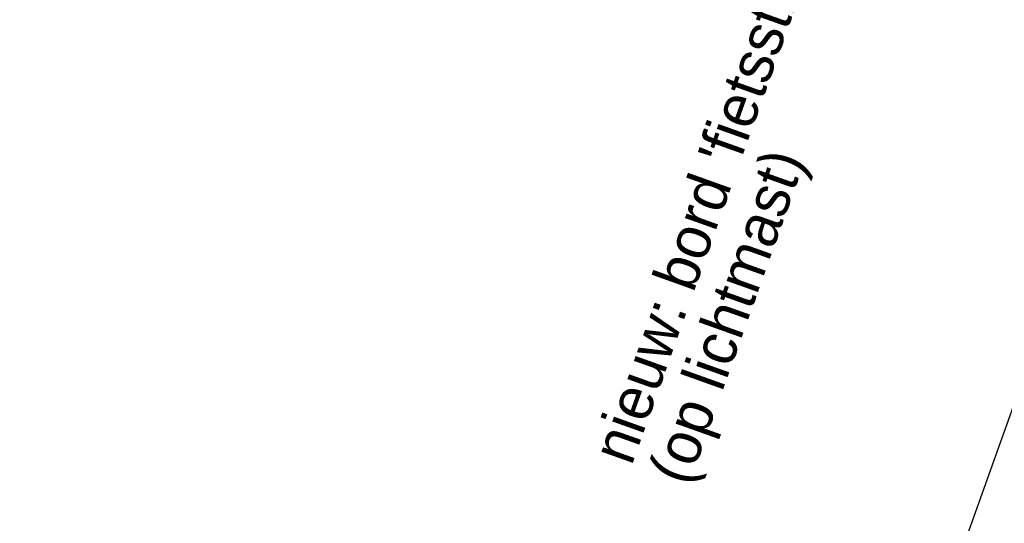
# Model space of a CAD drawing. Header units: metres. Extents: x 136326 to 138181, y 453212 to 454732.
# Tile 36 of 55: x 136626 to 136643, y 453960 to 453969. Entities that reach past the tile are written whole.
import ezdxf

# ---------------------------------------------------------------- set-up
doc = ezdxf.new("R2010")
doc.units = ezdxf.units.M
doc.layers.add('-DR-alg-bladkaders viewports', color=7, linetype='Continuous')
doc.layers.add('-DR-nw-inr-bebording-txt', color=2, linetype='Continuous')
doc.styles.add('eurostile', font='txt')

msp = doc.modelspace()

# ---------------------------------------------------------------- linework, layer by layer
at = {"layer": '-DR-alg-bladkaders viewports'}
msp.add_lwpolyline([(136698.0804223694, 454116.4643013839), (136632.6352693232, 453933.3243508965), (136583.9607493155, 453950.7182150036), (136649.4059023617, 454133.8581654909)], close=True, dxfattribs=at)

# ---------------------------------------------------------------- texts
at = {"layer": '-DR-nw-inr-bebording-txt', "insert": (136637.475836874, 453960.5324264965), "char_height": 0.75, "attachment_point": 7, "rotation": 70.33562535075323, "line_spacing_factor": 0.8360563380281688, "style": 'eurostile'}
msp.add_mtext("nieuw: bord 'fietsstraat' + OB502\\P(op lichtmast)", dxfattribs=at)

doc.saveas('drawing.dxf')
